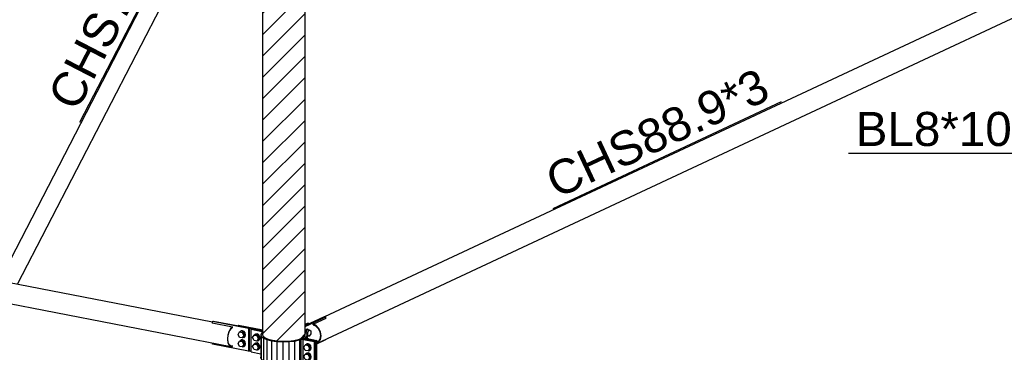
# Model space of a CAD drawing. Header units: millimetres. Extents: x 0 to 142951, y 0 to 27942.
# Tile 29 of 70: x 45813 to 49956, y 5179 to 6577. Entities that reach past the tile are written whole.
import ezdxf

# ---------------------------------------------------------------- set-up
doc = ezdxf.new("R2010")
doc.units = ezdxf.units.MM
doc.styles.add('Arial', font='ARIAL.TTF', dxfattribs={"height": 0.2})

# ---------------------------------------------------------------- blocks, each defined once
blk = doc.blocks.new('Bolt-65808 - 51816')
at = {"color": 7}
for p, q in [((46793.2, 5240.7), (46799, 5251)), ((46799, 5228.1), (46793.2, 5240.7)), ((46804.4, 5253.5), (46799, 5251)), ((46799, 5251), (46810.7, 5248.7)), ((46810.7, 5225.8), (46799, 5228.1)), ((46801.3, 5252), (46803.9, 5254.5)), ((46803.9, 5254.5), (46805.5, 5255.3)), ((46803.9, 5254.5), (46810.2, 5255.2)), ((46816.1, 5251.3), (46804.4, 5253.5)), ((46811.9, 5256), (46805.5, 5255.3)), ((46810.2, 5255.2), (46816.5, 5252.1)), ((46816.1, 5251.3), (46810.7, 5248.7)), ((46810.7, 5248.7), (46816.5, 5236.2)), ((46816.5, 5236.2), (46810.7, 5225.8)), ((46810.7, 5225.8), (46816.1, 5228.4)), ((46818.2, 5252.9), (46811.9, 5256)), ((46816.5, 5227.3), (46813, 5226.9)), ((46821.9, 5238.7), (46816.1, 5251.3)), ((46816.1, 5228.4), (46821.9, 5238.7)), ((46816.5, 5252.1), (46821.2, 5246)), ((46821.9, 5238.7), (46816.5, 5236.2)), ((46821.2, 5231.7), (46816.5, 5227.3)), ((46816.5, 5227.3), (46818.2, 5228.1)), ((46822.8, 5246.7), (46818.2, 5252.9)), ((46818.2, 5228.1), (46822.8, 5232.4)), ((46821.2, 5246), (46822.8, 5238.5)), ((46822.8, 5238.5), (46821.2, 5231.7)), ((46824.5, 5239.3), (46822.8, 5246.7)), ((46822.8, 5232.4), (46824.5, 5239.3)), ((46793.2, 5202.5), (46799, 5212.8)), ((46799, 5189.9), (46793.2, 5202.5)), ((46804.4, 5215.4), (46799, 5212.8)), ((46799, 5212.8), (46810.7, 5210.6)), ((46810.7, 5187.7), (46799, 5189.9)), ((46801.3, 5213.9), (46803.9, 5216.4)), ((46803.9, 5216.4), (46805.5, 5217.2)), ((46803.9, 5216.4), (46810.2, 5217.1)), ((46816.1, 5213.1), (46804.4, 5215.4)), ((46811.9, 5217.9), (46805.5, 5217.2)), ((46810.2, 5217.1), (46816.5, 5214)), ((46816.1, 5213.1), (46810.7, 5210.6)), ((46810.7, 5210.6), (46816.5, 5198)), ((46816.5, 5198), (46810.7, 5187.7)), ((46810.7, 5187.7), (46816.1, 5190.2)), ((46818.2, 5214.7), (46811.9, 5217.9)), ((46816.5, 5189.2), (46813, 5188.8)), ((46821.9, 5200.5), (46816.1, 5213.1)), ((46816.1, 5190.2), (46821.9, 5200.5)), ((46816.5, 5214), (46821.2, 5207.8)), ((46821.9, 5200.5), (46816.5, 5198)), ((46821.2, 5193.5), (46816.5, 5189.2)), ((46816.5, 5189.2), (46818.2, 5189.9)), ((46822.8, 5208.6), (46818.2, 5214.7)), ((46818.2, 5189.9), (46822.8, 5194.3)), ((46821.2, 5207.8), (46822.8, 5200.3)), ((46822.8, 5200.3), (46821.2, 5193.5)), ((46824.5, 5201.1), (46822.8, 5208.6)), ((46822.8, 5194.3), (46824.5, 5201.1))]:
    blk.add_line(p, q, dxfattribs=at)
blk = doc.blocks.new('Part-65801 - 51816')
at = {"color": 7}
for p, q in [((42573, 6046.9), (42578.2, 6063.1)), ((42578.2, 6063.1), (42586, 6075.9)), ((42586, 6075.9), (42592.8, 6081.5)), ((42592.8, 6081.5), (42677.8, 6065)), ((42677.8, 6065), (42680.2, 6067)), ((42680.2, 6067), (42682.6, 6067.3)), ((42681.5, 6069.6), (46624.8, 5306.9)), ((42681.5, 6067.5), (42682.6, 6067.3)), ((42571.2, 6029.8), (42573, 6046.9)), ((42573, 6014.5), (42571.2, 6029.8)), ((42578.2, 6003.1), (42573, 6014.5)), ((42586, 5997.6), (42578.2, 6003.1)), ((46701.9, 5201.5), (42586, 5997.6)), ((46623.7, 5301.8), (46624.8, 5302.7)), ((46623.7, 5301.8), (46708.6, 5285.4)), ((46694.1, 5267), (46688.8, 5250.8)), ((46690.3, 5250.4), (46695.2, 5265.5)), ((46701.9, 5279.8), (46694.1, 5267)), ((46695.2, 5265.5), (46702.5, 5277.5)), ((46708.6, 5285.4), (46701.9, 5279.8)), ((46702.5, 5277.5), (46708.6, 5282.5)), ((46708.6, 5282.5), (46708.6, 5285.4)), ((46688.8, 5250.8), (46687, 5233.7)), ((46687, 5233.7), (46688.8, 5218.4)), ((46688.6, 5234.5), (46690.3, 5250.4)), ((46690.3, 5220.2), (46688.6, 5234.5)), ((46695.2, 5209.6), (46690.3, 5220.2)), ((46688.8, 5218.4), (46694.1, 5207.1)), ((46694.1, 5207.1), (46701.9, 5201.5)), ((46702.5, 5204.4), (46695.2, 5209.6)), ((46698.8, 5207.1), (46708.6, 5205.2)), ((46701.9, 5201.5), (46708.6, 5202.3)), ((46708.6, 5205.2), (46702.5, 5204.4)), ((46708.6, 5202.3), (46708.6, 5205.2))]:
    blk.add_line(p, q, dxfattribs=at)
blk = doc.blocks.new('Part-65802 - 51816')
at = {"color": 7}
for p, q in [((46624.8, 5307.9), (46629.1, 5309.9)), ((46776.2, 5278.6), (46624.8, 5307.9)), ((46624.8, 5301.6), (46624.8, 5307.9)), ((46629.1, 5309.9), (46780.5, 5280.7)), ((46780.5, 5280.7), (46776.2, 5278.6)), ((46776.2, 5278.6), (46776.2, 5183.3)), ((46780.5, 5185.3), (46780.5, 5280.7)), ((46624.8, 5212.5), (46624.8, 5216.4)), ((46776.2, 5183.3), (46624.8, 5212.5)), ((46776.2, 5183.3), (46780.5, 5185.3))]:
    blk.add_line(p, q, dxfattribs=at)
blk = doc.blocks.new('Part-65805 - 51816')
at = {"color": 7}
for p, q in [((46786.6, 5275.2), (46791, 5277.2)), ((46786.6, 5179.8), (46786.6, 5275.2)), ((46786.6, 5275.2), (46832.9, 5266.2)), ((46791, 5277.2), (46836.2, 5268.5)), ((46832.2, 5260.9), (46827.7, 5253.4)), ((46832.2, 5260.9), (46835.8, 5263.2)), ((46832.9, 5266.2), (46832.9, 5261.3)), ((46832.9, 5266.2), (46835.5, 5265.4)), ((46835.5, 5265.4), (46836.2, 5264.6)), ((46835.8, 5263.2), (46836.2, 5263.9)), ((46827.7, 5253.4), (46829.8, 5245.8)), ((46827.7, 5253.4), (46827.7, 5158)), ((46829.8, 5245.8), (46838.4, 5238.6)), ((46829.8, 5245.8), (46829.8, 5150.4)), ((46835.7, 5253.3), (46836.2, 5254.1)), ((46837.7, 5246.3), (46835.7, 5253.3)), ((46837.7, 5246.3), (46845.6, 5239.7)), ((46838.4, 5238.6), (46852.9, 5232.3)), ((46838.4, 5238.6), (46838.4, 5143.2)), ((46845.6, 5239.7), (46858.9, 5233.9)), ((46852.9, 5232.3), (46872.3, 5227.3)), ((46852.9, 5232.3), (46852.9, 5136.9)), ((46858.9, 5233.9), (46876.7, 5229.4)), ((46872.3, 5227.3), (46895.3, 5224.1)), ((46872.3, 5227.3), (46872.3, 5132)), ((46876.7, 5229.4), (46897.8, 5226.4)), ((46895.3, 5224.1), (46920.4, 5222.7)), ((46895.3, 5224.1), (46895.3, 5128.7)), ((46897.8, 5226.4), (46920.7, 5225.1)), ((46920.4, 5222.7), (46945.7, 5223.3)), ((46920.4, 5222.7), (46920.4, 5127.3)), ((46920.7, 5225.1), (46944, 5225.7)), ((46944, 5225.7), (46966, 5228.1)), ((46945.7, 5223.3), (46969.7, 5225.9)), ((46945.7, 5223.3), (46945.7, 5128)), ((46966, 5228.1), (46985.1, 5232.1)), ((46969.7, 5225.9), (46990.6, 5230.3)), ((46969.7, 5225.9), (46969.7, 5130.6)), ((46985.1, 5232.1), (46989.9, 5233.8)), ((46996, 5235.1), (46989.9, 5233.8)), ((46990.6, 5230.3), (46996, 5232.2)), ((46990.6, 5230.3), (46990.6, 5134.9)), ((47003.5, 5235.4), (46996, 5235.1)), ((46996, 5232.2), (46999, 5232.9)), ((46996, 5232.2), (46996, 5136.8)), ((46999, 5232.9), (47002.8, 5233.1)), ((47002.8, 5233.1), (47006.4, 5232.7)), ((47010.7, 5234.7), (47003.5, 5235.4)), ((47006.4, 5232.7), (47052.6, 5223.7)), ((47006.4, 5137.3), (47006.4, 5232.7)), ((47010.7, 5234.7), (47057, 5225.8)), ((47057, 5225.8), (47052.6, 5223.7)), ((47052.6, 5223.7), (47052.6, 5128.4)), ((47057, 5130.4), (47057, 5225.8)), ((46786.6, 5179.8), (46827.7, 5171.9)), ((46829.8, 5150.4), (46827.7, 5158)), ((46829.8, 5150.4), (46838.4, 5143.2)), ((46838.4, 5143.2), (46852.9, 5136.9)), ((46852.9, 5136.9), (46872.3, 5132)), ((46990.6, 5134.9), (46996, 5136.8)), ((46999, 5137.5), (46996, 5136.8)), ((47002.8, 5137.7), (46999, 5137.5)), ((47006.4, 5137.3), (47002.8, 5137.7)), ((47006.4, 5137.3), (47052.6, 5128.4)), ((46872.3, 5132), (46895.3, 5128.7)), ((46895.3, 5128.7), (46920.4, 5127.3)), ((46920.4, 5127.3), (46945.7, 5128)), ((46945.7, 5128), (46969.7, 5130.6)), ((46969.7, 5130.6), (46990.6, 5134.9)), ((47052.6, 5128.4), (47057, 5130.4))]:
    blk.add_line(p, q, dxfattribs=at)
blk = doc.blocks.new('Part-65806 - 51816')
at = {"color": 7}
for p, q in [((46730, 5290.4), (46734.4, 5292.4)), ((46730, 5290.4), (46836.2, 5269.9)), ((46734.4, 5292.4), (46836.2, 5272.7)), ((47013.8, 5263.6), (47020.3, 5258.2)), ((47007.1, 5241.8), (47005.6, 5239.6)), ((47005.6, 5235.2), (47005.6, 5239.6)), ((47005.6, 5239.6), (47007.6, 5237.4)), ((47007.1, 5241.8), (47010.2, 5243.8)), ((47007.6, 5237.4), (47012.9, 5235.7)), ((47010.2, 5243.8), (47014.3, 5250.7)), ((47012.9, 5235.7), (47059.1, 5226.8)), ((47012.9, 5234.3), (47012.9, 5235.7)), ((47013.5, 5239.7), (47014.3, 5240.8)), ((47014.6, 5238.6), (47013.5, 5239.7)), ((47014.3, 5250.7), (47013.8, 5252.5)), ((47017.9, 5243.1), (47014.3, 5240.8)), ((47014.3, 5240.8), (47014.3, 5238.9)), ((47017.2, 5237.7), (47014.6, 5238.6)), ((47017.2, 5237.7), (47063.4, 5228.8)), ((47022.4, 5250.6), (47017.9, 5243.1)), ((47017.9, 5243.1), (47017.9, 5237.6)), ((47020.3, 5258.2), (47022.4, 5250.6)), ((47022.4, 5250.6), (47022.4, 5236.7)), ((47063.4, 5228.8), (47059.1, 5226.8)), ((47059.1, 5226.8), (47059.1, 5131.4)), ((47063.4, 5133.4), (47063.4, 5228.8)), ((46780.5, 5185.3), (46786.6, 5184.1)), ((47057, 5131.8), (47059.1, 5131.4)), ((47059.1, 5131.4), (47063.4, 5133.4))]:
    blk.add_line(p, q, dxfattribs=at)
blk = doc.blocks.new('Bolt-65807 - 51816')
at = {"color": 7}
for p, q in [((47008.7, 5199), (47014.5, 5209.3)), ((47014.5, 5186.4), (47008.7, 5199)), ((47019.9, 5211.8), (47014.5, 5209.3)), ((47014.5, 5209.3), (47026.2, 5207)), ((47026.2, 5184.1), (47014.5, 5186.4)), ((47016.8, 5210.3), (47019.5, 5212.9)), ((47019.5, 5212.9), (47025.8, 5213.6)), ((47019.5, 5212.9), (47021.1, 5213.6)), ((47031.6, 5209.6), (47019.9, 5211.8)), ((47027.4, 5214.3), (47021.1, 5213.6)), ((47025.8, 5213.6), (47032.1, 5210.4)), ((47031.6, 5209.6), (47026.2, 5207)), ((47026.2, 5207), (47032, 5194.5)), ((47032, 5194.5), (47026.2, 5184.1)), ((47026.2, 5184.1), (47031.6, 5186.7)), ((47033.7, 5211.2), (47027.4, 5214.3)), ((47032.1, 5185.6), (47028.5, 5185.2)), ((47037.4, 5197), (47031.6, 5209.6)), ((47031.6, 5186.7), (47037.4, 5197)), ((47037.4, 5197), (47032, 5194.5)), ((47032.1, 5210.4), (47036.7, 5204.3)), ((47036.7, 5190), (47032.1, 5185.6)), ((47032.1, 5185.6), (47033.7, 5186.4)), ((47038.3, 5205), (47033.7, 5211.2)), ((47033.7, 5186.4), (47038.3, 5190.7)), ((47036.7, 5204.3), (47038.4, 5196.8)), ((47038.4, 5196.8), (47036.7, 5190)), ((47040, 5197.6), (47038.3, 5205)), ((47038.3, 5190.7), (47040, 5197.6)), ((47008.7, 5160.8), (47014.5, 5171.1)), ((47014.5, 5148.3), (47008.7, 5160.8)), ((47019.9, 5173.7), (47014.5, 5171.1)), ((47014.5, 5171.1), (47026.2, 5168.9)), ((47026.2, 5146), (47014.5, 5148.3)), ((47016.8, 5172.2), (47019.5, 5174.7)), ((47019.5, 5174.7), (47021.1, 5175.5)), ((47019.5, 5174.7), (47025.8, 5175.4)), ((47031.6, 5171.4), (47019.9, 5173.7)), ((47027.4, 5176.2), (47021.1, 5175.5)), ((47025.8, 5175.4), (47032.1, 5172.3)), ((47031.6, 5171.4), (47026.2, 5168.9)), ((47026.2, 5168.9), (47032, 5156.3)), ((47032, 5156.3), (47026.2, 5146)), ((47026.2, 5146), (47031.6, 5148.5)), ((47033.7, 5173), (47027.4, 5176.2)), ((47032.1, 5147.5), (47028.5, 5147.1)), ((47037.4, 5158.8), (47031.6, 5171.4)), ((47031.6, 5148.5), (47037.4, 5158.8)), ((47037.4, 5158.8), (47032, 5156.3)), ((47032.1, 5172.3), (47036.7, 5166.1)), ((47036.7, 5151.8), (47032.1, 5147.5)), ((47032.1, 5147.5), (47033.7, 5148.2)), ((47038.3, 5166.9), (47033.7, 5173)), ((47033.7, 5148.2), (47038.3, 5152.6)), ((47036.7, 5166.1), (47038.4, 5158.7)), ((47038.4, 5158.7), (47036.7, 5151.8)), ((47040, 5159.4), (47038.3, 5166.9)), ((47038.3, 5152.6), (47040, 5159.4))]:
    blk.add_line(p, q, dxfattribs=at)
blk = doc.blocks.new('Bolt-65809 - 51816')
at = {"color": 7}
for p, q in [((46732.3, 5253.9), (46738.1, 5264.2)), ((46743.5, 5266.7), (46738.1, 5264.2)), ((46738.1, 5264.2), (46749.7, 5261.9)), ((46740.3, 5265.2), (46743, 5267.8)), ((46743, 5267.8), (46749.3, 5268.5)), ((46743, 5267.8), (46744.6, 5268.5)), ((46755.1, 5264.5), (46743.5, 5266.7)), ((46750.9, 5269.2), (46744.6, 5268.5)), ((46749.3, 5268.5), (46755.6, 5265.3)), ((46755.1, 5264.5), (46749.7, 5261.9)), ((46749.7, 5261.9), (46755.6, 5249.4)), ((46757.3, 5266.1), (46750.9, 5269.2)), ((46761, 5251.9), (46755.1, 5264.5)), ((46755.6, 5265.3), (46760.2, 5259.2)), ((46761.9, 5259.9), (46757.3, 5266.1)), ((46738.1, 5241.3), (46732.3, 5253.9)), ((46732.3, 5215.7), (46738.1, 5226)), ((46749.7, 5239), (46738.1, 5241.3)), ((46743.5, 5228.6), (46738.1, 5226)), ((46738.1, 5226), (46749.7, 5223.8)), ((46740.3, 5227.1), (46743, 5229.6)), ((46743, 5229.6), (46744.6, 5230.4)), ((46743, 5229.6), (46749.3, 5230.3)), ((46755.1, 5226.3), (46743.5, 5228.6)), ((46750.9, 5231.1), (46744.6, 5230.4)), ((46749.3, 5230.3), (46755.6, 5227.2)), ((46755.6, 5249.4), (46749.7, 5239)), ((46749.7, 5239), (46755.1, 5241.6)), ((46755.1, 5226.3), (46749.7, 5223.8)), ((46749.7, 5223.8), (46755.6, 5211.2)), ((46757.3, 5227.9), (46750.9, 5231.1)), ((46755.6, 5240.5), (46752.1, 5240.1)), ((46755.1, 5241.6), (46761, 5251.9)), ((46761, 5213.7), (46755.1, 5226.3)), ((46761, 5251.9), (46755.6, 5249.4)), ((46760.2, 5244.9), (46755.6, 5240.5)), ((46755.6, 5240.5), (46757.3, 5241.3)), ((46755.6, 5227.2), (46760.2, 5221)), ((46757.3, 5241.3), (46761.9, 5245.6)), ((46761.9, 5221.8), (46757.3, 5227.9)), ((46760.2, 5259.2), (46761.9, 5251.7)), ((46761.9, 5251.7), (46760.2, 5244.9)), ((46760.2, 5221), (46761.9, 5213.6)), ((46763.6, 5252.5), (46761.9, 5259.9)), ((46761.9, 5245.6), (46763.6, 5252.5)), ((46763.6, 5214.3), (46761.9, 5221.8)), ((46738.1, 5203.2), (46732.3, 5215.7)), ((46749.7, 5200.9), (46738.1, 5203.2)), ((46755.6, 5211.2), (46749.7, 5200.9)), ((46749.7, 5200.9), (46755.1, 5203.4)), ((46755.6, 5202.4), (46752.1, 5202)), ((46755.1, 5203.4), (46761, 5213.7)), ((46761, 5213.7), (46755.6, 5211.2)), ((46760.2, 5206.7), (46755.6, 5202.4)), ((46755.6, 5202.4), (46757.3, 5203.1)), ((46757.3, 5203.1), (46761.9, 5207.5)), ((46761.9, 5213.6), (46760.2, 5206.7)), ((46761.9, 5207.5), (46763.6, 5214.3))]:
    blk.add_line(p, q, dxfattribs=at)
blk = doc.blocks.new('Part-65810 - 51816')
at = {"color": 7}
for p, q in [((47096.9, 5328.8), (50007.7, 6689.6)), ((50006.7, 6684.6), (50007.7, 6685)), ((50006.7, 6684.6), (50010.5, 6684.7)), ((50010.5, 6684.7), (50014.3, 6683.1)), ((50014.3, 6683.1), (50068.9, 6708.7)), ((50068.9, 6708.7), (50079.4, 6704.3)), ((50079.4, 6704.3), (50091.6, 6692.7)), ((50091.6, 6692.7), (50099.7, 6677.4)), ((50099.7, 6677.4), (50102.5, 6660.6)), ((50091.6, 6632.8), (50079.4, 6625.9)), ((50099.7, 6645), (50091.6, 6632.8)), ((50102.5, 6660.6), (50099.7, 6645)), ((47063.4, 5215.9), (50079.4, 6625.9)), ((47048, 5296.4), (47102.7, 5321.9)), ((47101.7, 5322.3), (47102.7, 5321.9)), ((47048, 5293.5), (47048, 5296.4)), ((47058.5, 5292), (47048, 5296.4)), ((47048, 5293.5), (47057.6, 5289.5)), ((47057.6, 5289.5), (47068.9, 5278.8)), ((47070.7, 5280.4), (47058.5, 5292)), ((47068.9, 5278.8), (47076.4, 5264.5)), ((47078.8, 5265.1), (47070.7, 5280.4)), ((47076.4, 5264.5), (47079.1, 5248.8)), ((47081.6, 5248.4), (47078.8, 5265.1)), ((47063.4, 5223.4), (47071.8, 5227.3)), ((47068.9, 5222.9), (47063.4, 5219.8)), ((47063.4, 5216.4), (47070.7, 5220.5)), ((47076.4, 5234.2), (47068.9, 5222.9)), ((47070.7, 5220.5), (47078.8, 5232.7)), ((47079.1, 5248.8), (47076.4, 5234.2)), ((47078.8, 5232.7), (47081.6, 5248.4))]:
    blk.add_line(p, q, dxfattribs=at)
blk = doc.blocks.new('Part-65811 - 51816')
at = {"color": 7}
for p, q in [((47023.3, 5300.2), (47013.8, 5295.7)), ((47013.8, 5291.3), (47030.1, 5298.9)), ((47030.1, 5298.9), (47023.3, 5300.2))]:
    blk.add_line(p, q, dxfattribs=at)
blk = doc.blocks.new('Part-65812 - 51816')
at = {"color": 7}
for p, q in [((47013.8, 5291.3), (47095, 5329.2)), ((47013.8, 5286.8), (47101.7, 5327.9)), ((47095, 5329.2), (47101.7, 5327.9)), ((47101.7, 5321.5), (47101.7, 5327.9)), ((47063.4, 5214.7), (47101.7, 5232.5)), ((47101.7, 5232.5), (47101.7, 5233.8))]:
    blk.add_line(p, q, dxfattribs=at)
blk = doc.blocks.new('Bolt-65813 - 51816')
at = {"color": 7}
for p, q in [((47016.5, 5271.9), (47013.8, 5265.9)), ((47015.7, 5262.1), (47016, 5264.7)), ((47016, 5264.7), (47019, 5271.4)), ((47020.6, 5275.7), (47016.5, 5271.9)), ((47023.1, 5274.1), (47016.6, 5264.4)), ((47016.6, 5261.3), (47016.6, 5264.4)), ((47016.6, 5264.4), (47025, 5262.8)), ((47019, 5271.4), (47023.1, 5275.2)), ((47024.6, 5275.6), (47020.6, 5275.7)), ((47023.1, 5275.2), (47027.1, 5275.2)), ((47023.1, 5274.1), (47031.5, 5272.5)), ((47024.6, 5275.6), (47027.1, 5275.2)), ((47025, 5262.8), (47031.5, 5272.5)), ((47025, 5249.6), (47025, 5262.8)), ((47027.1, 5275.2), (47028.8, 5273)), ((47031.5, 5272.5), (47038, 5268.9)), ((47038, 5268.9), (47038, 5255.7)), ((47022.4, 5250.1), (47025, 5249.6)), ((47022.4, 5248), (47023.1, 5247.7)), ((47023.1, 5246.6), (47022.4, 5246.6)), ((47022.4, 5237.5), (47024.6, 5237.5)), ((47022.7, 5236.7), (47023.1, 5237)), ((47023.1, 5247.7), (47031.5, 5246)), ((47024, 5247.5), (47023.1, 5246.6)), ((47023.1, 5237), (47027.1, 5237)), ((47024.6, 5237.5), (47027.1, 5237)), ((47031.5, 5246), (47025, 5249.6)), ((47027.1, 5237), (47028.2, 5235.6)), ((47038, 5255.7), (47031.5, 5246))]:
    blk.add_line(p, q, dxfattribs=at)
blk = doc.blocks.new('Part-65961 - 51816')
at = {"color": 7}
for p, q in [((46737, 7430.4), (47128, 8186.1)), ((47117.7, 8121.6), (47151.4, 8186.7)), ((47128, 8186.1), (47135.6, 8188.8)), ((47135.6, 8188.8), (47140.1, 8188.5)), ((47151.4, 8186.7), (47160.1, 8184.1)), ((47160.1, 8184.1), (47173.3, 8177.3)), ((47173.3, 8177.3), (47184.5, 8168.9)), ((47184.5, 8168.9), (47192, 8160.1)), ((46923.8, 7628.5), (47191.9, 8146.6)), ((47109.2, 8123.2), (47110, 8124.7)), ((47109.2, 8123.2), (47113.1, 8123)), ((47113.1, 8123), (47117.7, 8121.6)), ((47194.6, 8152.3), (47191.9, 8146.6)), ((47192, 8160.1), (47194.6, 8152.3)), ((46813.7, 7415.6), (46836.2, 7459.2)), ((45728, 5480.4), (46694.5, 7348.2)), ((45804.7, 5465.5), (46771.1, 7333.4)), ((45749, 5476.3), (45772.3, 5521.4)), ((45770.3, 5522), (45772.3, 5521.4)), ((45771.3, 5520.3), (45771.7, 5520.2))]:
    blk.add_line(p, q, dxfattribs=at)
blk = doc.blocks.new('Mark-67795 - 51816')
at = {"color": 136}
for p in [(50187.9, 6691.5), (49300.4, 6015.9)]:
    blk.add_line(p, (50128, 6015.9), dxfattribs=at)
at = {"color": 30, "style": 'Arial'}
blk.add_text('BL8*100', height=143.26, dxfattribs=at).set_placement((49330.4, 6045.9))
blk = doc.blocks.new('Mark-67791 - 51816')
at = {"color": 136}
blk.add_line((48057.8, 5783.6), (49018.7, 6232.8), dxfattribs=at)
at = {"color": 30, "style": 'Arial'}
blk.add_text('CHS88.9*3', height=143.26, rotation=25.0554, dxfattribs=at).set_placement((48072.3, 5823.4))
blk = doc.blocks.new('Mark-67886 - 51816')
at = {"color": 136}
blk.add_line((46066.6, 6145.6), (46554.1, 7087.8), dxfattribs=at)
at = {"color": 30, "style": 'Arial'}
blk.add_text('CHS76.1*3', height=143.26, rotation=62.6415, dxfattribs=at).set_placement((46053.8, 6186))

msp = doc.modelspace()

# ---------------------------------------------------------------- hatches: boundary and pattern name
h = msp.add_hatch()
h.set_pattern_fill('ANSI31', color=96, scale=20, style=0)
h.paths.add_polyline_path([(46920.7, 5225.1), (46926.7, 5225.3), (46943.9, 5225.7), (46944, 5225.7), (46965.7, 5228.1), (46966, 5228.1), (46981.6, 5231.3), (46985.1, 5232.1), (46989.9, 5233.8), (46996, 5235.1), (46999.7, 5235.3), (47001.3, 5235.3), (47003.5, 5235.4), (47005.6, 5235.2), (47005.6, 5239.6), (47007.1, 5241.8), (47009.7, 5243.5), (47010.2, 5243.8), (47013.8, 5249.9), (47013.8, 7600.7), (47009.7, 7593.8), (47001.3, 7588.5), (47001.3, 7600.8), (46999.7, 7606.8), (46993, 7612.5), (46981.6, 7617.4), (46966.4, 7621.3), (46948.3, 7623.8), (46928.7, 7624.9), (46908.8, 7624.4), (46890.1, 7622.4), (46873.7, 7619), (46860.8, 7614.4), (46852.3, 7609), (46848.7, 7603.1), (46848.7, 7588.5), (46846, 7589.7), (46838.2, 7596.3), (46836.2, 7603.2), (46836.2, 5251.5), (46837.7, 5246.3), (46838.2, 5245.9), (46845.6, 5239.7), (46846, 5239.5), (46848.7, 5238.3), (46852.3, 5236.8), (46858.9, 5233.9), (46860.8, 5233.4), (46873.7, 5230.1), (46876.7, 5229.4), (46885.8, 5228.1), (46897.8, 5226.4), (46908.8, 5225.8)])

# ---------------------------------------------------------------- linework, layer by layer
at = {"color": 96}
for p, q in [((46836.2, 5251.5), (46836.2, 7603.2)), ((47013.8, 5249.9), (47013.8, 7600.7))]:
    msp.add_line(p, q, dxfattribs=at)

# ---------------------------------------------------------------- block references
for name in ['Part-65961 - 51816', 'Mark-67886 - 51816', 'Part-65810 - 51816', 'Mark-67795 - 51816', 'Mark-67791 - 51816', 'Part-65801 - 51816', 'Part-65802 - 51816', 'Part-65812 - 51816', 'Part-65806 - 51816', 'Bolt-65809 - 51816', 'Part-65805 - 51816', 'Part-65811 - 51816', 'Bolt-65813 - 51816', 'Bolt-65808 - 51816', 'Bolt-65807 - 51816']:
    msp.add_blockref(name, (0, 0))

doc.saveas('drawing.dxf')
